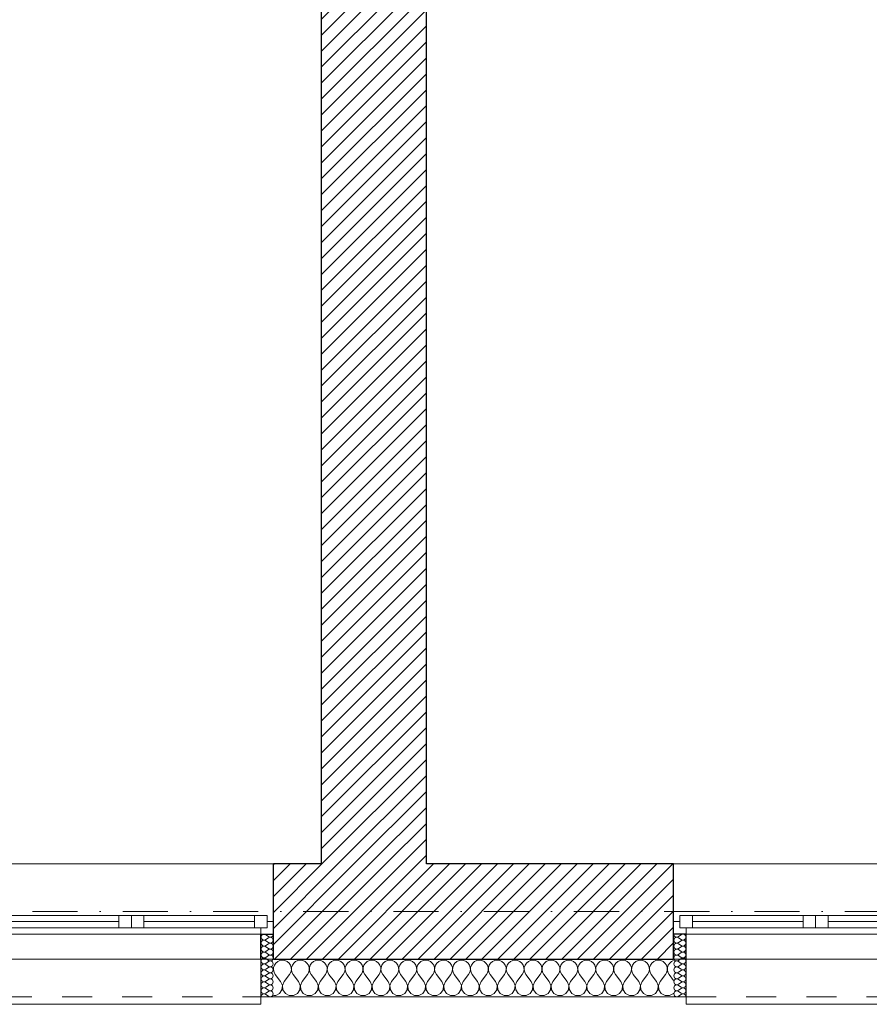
# Model space of a CAD drawing. Header units: millimetres. Extents: x 172139 to 266886, y 98118 to 138225.
# Tile 39 of 123: x 206666 to 210056, y 106825 to 110754. Entities that reach past the tile are written whole.
import ezdxf

# ---------------------------------------------------------------- set-up
doc = ezdxf.new("R2010")
doc.units = ezdxf.units.MM
doc.header["$MEASUREMENT"] = 0
doc.linetypes.add('Kropki i Kreski', pattern=[360, 180, -90, 0, -90])
doc.linetypes.add('Przerywana', pattern=[240, 120, -120])
for name, color, linetype in [('Konstrukcja - Siatki mod', 7, 'Continuous'), ('KR_INW', 7, 'Continuous'), ('NAPIS_SODON', 7, 'Continuous'), ('Okna ArchiCADa', 7, 'Continuous')]:
    doc.layers.add(name, color=color, linetype=linetype)
doc.layers.add('Konstrukcja - Siatki mod_Nr_pióra__48', color=7, linetype='Continuous', lineweight=15, true_color=0xa80f02)
doc.layers.add('KR_INW_Nr_pióra__102', color=7, linetype='Continuous', lineweight=5, true_color=0xcccccc)
for name, color, linetype, lineweight in [('KR_INW_Nr_pióra__101', 252, 'Continuous', 5), ('KR_INW_Nr_pióra__27', 7, 'Continuous', 25), ('KR_INW_Nr_pióra__47', 7, 'Continuous', 15), ('NAPIS_SODON_Nr_pióra__1', 7, 'Continuous', 13), ('Okna ArchiCADa_Nr_pióra__1', 7, 'Continuous', 13), ('Okna ArchiCADa_Nr_pióra__27', 7, 'Continuous', 25)]:
    doc.layers.add(name, color=color, linetype=linetype, lineweight=lineweight)
pattern_1 = [(45, (0, 0), (-31.819804, 31.819804), [])]

# ---------------------------------------------------------------- blocks, each defined once
blk = doc.blocks.new('Strop_1', base_point=(179225, 121523.3))
at = {"layer": 'NAPIS_SODON_Nr_pióra__1', "linetype": 'Continuous', "flags": 128}
blk.add_lwpolyline([(179225, 121523.3), (179225.9, 107003.8), (250898.3, 107008.3), (250897.4, 121527.8)], close=True, dxfattribs=at)
blk = doc.blocks.new('*X157')
at = {"layer": 'KR_INW_Nr_pióra__102', "linetype": 'Continuous'}
for p, q in [((207682.3, 106981.8), (207679.2, 106972.5)), ((207687.9, 106989.9), (207682.3, 106981.8)), ((207695.5, 106996.2), (207687.9, 106989.9)), ((207704.5, 107000.2), (207695.5, 106996.2)), ((207714.3, 107001.6), (207704.5, 107000.2)), ((207724, 107000.2), (207714.3, 107001.6)), ((207733.1, 106996.2), (207724, 107000.2)), ((207740.6, 106989.9), (207733.1, 106996.2)), ((207746.2, 106981.8), (207740.6, 106989.9)), ((207749.4, 106972.5), (207746.2, 106981.8)), ((207753.8, 106981.8), (207750.6, 106972.5)), ((207759.4, 106989.9), (207753.8, 106981.8)), ((207766.9, 106996.2), (207759.4, 106989.9)), ((207776, 107000.2), (207766.9, 106996.2)), ((207785.7, 107001.6), (207776, 107000.2)), ((207795.5, 107000.2), (207785.7, 107001.6)), ((207804.5, 106996.2), (207795.5, 107000.2)), ((207812.1, 106989.9), (207804.5, 106996.2)), ((207817.7, 106981.8), (207812.1, 106989.9)), ((207820.8, 106972.5), (207817.7, 106981.8)), ((207825.2, 106981.8), (207822.1, 106972.5)), ((207830.8, 106989.9), (207825.2, 106981.8)), ((207838.4, 106996.2), (207830.8, 106989.9)), ((207847.4, 107000.2), (207838.4, 106996.2)), ((207857.1, 107001.6), (207847.4, 107000.2)), ((207866.9, 107000.2), (207857.1, 107001.6)), ((207875.9, 106996.2), (207866.9, 107000.2)), ((207883.5, 106989.9), (207875.9, 106996.2)), ((207889.1, 106981.8), (207883.5, 106989.9)), ((207892.2, 106972.5), (207889.1, 106981.8)), ((207896.6, 106981.8), (207893.5, 106972.5)), ((207902.2, 106989.9), (207896.6, 106981.8)), ((207909.8, 106996.2), (207902.2, 106989.9)), ((207918.8, 107000.2), (207909.8, 106996.2)), ((207928.6, 107001.6), (207918.8, 107000.2)), ((207938.3, 107000.2), (207928.6, 107001.6)), ((207947.3, 106996.2), (207938.3, 107000.2)), ((207954.9, 106989.9), (207947.3, 106996.2)), ((207960.5, 106981.8), (207954.9, 106989.9)), ((207963.7, 106972.5), (207960.5, 106981.8)), ((207968.1, 106981.8), (207964.9, 106972.5)), ((207973.6, 106989.9), (207968.1, 106981.8)), ((207981.2, 106996.2), (207973.6, 106989.9)), ((207990.2, 107000.2), (207981.2, 106996.2)), ((208000, 107001.6), (207990.2, 107000.2)), ((208009.8, 107000.2), (208000, 107001.6)), ((208018.8, 106996.2), (208009.8, 107000.2)), ((208026.4, 106989.9), (208018.8, 106996.2)), ((208031.9, 106981.8), (208026.4, 106989.9)), ((208035.1, 106972.5), (208031.9, 106981.8)), ((208039.5, 106981.8), (208036.3, 106972.5)), ((208045.1, 106989.9), (208039.5, 106981.8)), ((208052.7, 106996.2), (208045.1, 106989.9)), ((208061.7, 107000.2), (208052.7, 106996.2)), ((208071.4, 107001.6), (208061.7, 107000.2)), ((208081.2, 107000.2), (208071.4, 107001.6)), ((208090.2, 106996.2), (208081.2, 107000.2)), ((208097.8, 106989.9), (208090.2, 106996.2)), ((208103.4, 106981.8), (208097.8, 106989.9)), ((208106.5, 106972.5), (208103.4, 106981.8)), ((208110.9, 106981.8), (208107.8, 106972.5)), ((208116.5, 106989.9), (208110.9, 106981.8)), ((208124.1, 106996.2), (208116.5, 106989.9)), ((208133.1, 107000.2), (208124.1, 106996.2)), ((208142.9, 107001.6), (208133.1, 107000.2)), ((208152.6, 107000.2), (208142.9, 107001.6)), ((208161.6, 106996.2), (208152.6, 107000.2)), ((208169.2, 106989.9), (208161.6, 106996.2)), ((208174.8, 106981.8), (208169.2, 106989.9)), ((208177.9, 106972.5), (208174.8, 106981.8)), ((208182.3, 106981.8), (208179.2, 106972.5)), ((208187.9, 106989.9), (208182.3, 106981.8)), ((208195.5, 106996.2), (208187.9, 106989.9)), ((208204.5, 107000.2), (208195.5, 106996.2)), ((208214.3, 107001.6), (208204.5, 107000.2)), ((208224, 107000.2), (208214.3, 107001.6)), ((208233.1, 106996.2), (208224, 107000.2)), ((208240.6, 106989.9), (208233.1, 106996.2)), ((208246.2, 106981.8), (208240.6, 106989.9)), ((208249.4, 106972.5), (208246.2, 106981.8)), ((208253.8, 106981.8), (208250.6, 106972.5)), ((208259.4, 106989.9), (208253.8, 106981.8)), ((208266.9, 106996.2), (208259.4, 106989.9)), ((208276, 107000.2), (208266.9, 106996.2)), ((208285.7, 107001.6), (208276, 107000.2)), ((208295.5, 107000.2), (208285.7, 107001.6)), ((208304.5, 106996.2), (208295.5, 107000.2)), ((208312.1, 106989.9), (208304.5, 106996.2)), ((208317.7, 106981.8), (208312.1, 106989.9)), ((208320.8, 106972.5), (208317.7, 106981.8)), ((208325.2, 106981.8), (208322.1, 106972.5)), ((208330.8, 106989.9), (208325.2, 106981.8)), ((208338.4, 106996.2), (208330.8, 106989.9)), ((208347.4, 107000.2), (208338.4, 106996.2)), ((208357.1, 107001.6), (208347.4, 107000.2)), ((208366.9, 107000.2), (208357.1, 107001.6)), ((208375.9, 106996.2), (208366.9, 107000.2)), ((208383.5, 106989.9), (208375.9, 106996.2)), ((208389.1, 106981.8), (208383.5, 106989.9)), ((208392.2, 106972.5), (208389.1, 106981.8)), ((208396.6, 106981.8), (208393.5, 106972.5)), ((208402.2, 106989.9), (208396.6, 106981.8)), ((208409.8, 106996.2), (208402.2, 106989.9)), ((208418.8, 107000.2), (208409.8, 106996.2)), ((208428.6, 107001.6), (208418.8, 107000.2)), ((208438.3, 107000.2), (208428.6, 107001.6)), ((208447.3, 106996.2), (208438.3, 107000.2)), ((208454.9, 106989.9), (208447.3, 106996.2)), ((208460.5, 106981.8), (208454.9, 106989.9)), ((208463.7, 106972.5), (208460.5, 106981.8)), ((208468.1, 106981.8), (208464.9, 106972.5)), ((208473.6, 106989.9), (208468.1, 106981.8)), ((208481.2, 106996.2), (208473.6, 106989.9)), ((208490.2, 107000.2), (208481.2, 106996.2)), ((208500, 107001.6), (208490.2, 107000.2)), ((208509.8, 107000.2), (208500, 107001.6)), ((208518.8, 106996.2), (208509.8, 107000.2)), ((208526.4, 106989.9), (208518.8, 106996.2)), ((208531.9, 106981.8), (208526.4, 106989.9)), ((208535.1, 106972.5), (208531.9, 106981.8)), ((208539.5, 106981.8), (208536.3, 106972.5)), ((208545.1, 106989.9), (208539.5, 106981.8)), ((208552.7, 106996.2), (208545.1, 106989.9)), ((208561.7, 107000.2), (208552.7, 106996.2)), ((208571.4, 107001.6), (208561.7, 107000.2)), ((208581.2, 107000.2), (208571.4, 107001.6)), ((208590.2, 106996.2), (208581.2, 107000.2)), ((208597.8, 106989.9), (208590.2, 106996.2)), ((208603.4, 106981.8), (208597.8, 106989.9)), ((208606.5, 106972.5), (208603.4, 106981.8)), ((208610.9, 106981.8), (208607.8, 106972.5)), ((208616.5, 106989.9), (208610.9, 106981.8)), ((208624.1, 106996.2), (208616.5, 106989.9)), ((208633.1, 107000.2), (208624.1, 106996.2)), ((208642.9, 107001.6), (208633.1, 107000.2)), ((208652.6, 107000.2), (208642.9, 107001.6)), ((208661.6, 106996.2), (208652.6, 107000.2)), ((208669.2, 106989.9), (208661.6, 106996.2)), ((208674.8, 106981.8), (208669.2, 106989.9)), ((208677.9, 106972.5), (208674.8, 106981.8)), ((208682.3, 106981.8), (208679.2, 106972.5)), ((208687.9, 106989.9), (208682.3, 106981.8)), ((208695.5, 106996.2), (208687.9, 106989.9)), ((208704.5, 107000.2), (208695.5, 106996.2)), ((208714.3, 107001.6), (208704.5, 107000.2)), ((208724, 107000.2), (208714.3, 107001.6)), ((208733.1, 106996.2), (208724, 107000.2)), ((208740.6, 106989.9), (208733.1, 106996.2)), ((208746.2, 106981.8), (208740.6, 106989.9)), ((208749.4, 106972.5), (208746.2, 106981.8)), ((208753.8, 106981.8), (208750.6, 106972.5)), ((208759.4, 106989.9), (208753.8, 106981.8)), ((208766.9, 106996.2), (208759.4, 106989.9)), ((208776, 107000.2), (208766.9, 106996.2)), ((208785.7, 107001.6), (208776, 107000.2)), ((208795.5, 107000.2), (208785.7, 107001.6)), ((208804.5, 106996.2), (208795.5, 107000.2)), ((208812.1, 106989.9), (208804.5, 106996.2)), ((208817.7, 106981.8), (208812.1, 106989.9)), ((208820.8, 106972.5), (208817.7, 106981.8)), ((208825.2, 106981.8), (208822.1, 106972.5)), ((208830.8, 106989.9), (208825.2, 106981.8)), ((208838.4, 106996.2), (208830.8, 106989.9)), ((208847.4, 107000.2), (208838.4, 106996.2)), ((208857.1, 107001.6), (208847.4, 107000.2)), ((208866.9, 107000.2), (208857.1, 107001.6)), ((208875.9, 106996.2), (208866.9, 107000.2)), ((208883.5, 106989.9), (208875.9, 106996.2)), ((208889.1, 106981.8), (208883.5, 106989.9)), ((208892.2, 106972.5), (208889.1, 106981.8)), ((208896.6, 106981.8), (208893.5, 106972.5)), ((208902.2, 106989.9), (208896.6, 106981.8)), ((208909.8, 106996.2), (208902.2, 106989.9)), ((208918.8, 107000.2), (208909.8, 106996.2)), ((208928.6, 107001.6), (208918.8, 107000.2)), ((208938.3, 107000.2), (208928.6, 107001.6)), ((208947.3, 106996.2), (208938.3, 107000.2)), ((208954.9, 106989.9), (208947.3, 106996.2)), ((208960.5, 106981.8), (208954.9, 106989.9)), ((208963.7, 106972.5), (208960.5, 106981.8)), ((208968.1, 106981.8), (208964.9, 106972.5)), ((208973.6, 106989.9), (208968.1, 106981.8)), ((208981.2, 106996.2), (208973.6, 106989.9)), ((208990.2, 107000.2), (208981.2, 106996.2)), ((209000, 107001.6), (208990.2, 107000.2)), ((209009.8, 107000.2), (209000, 107001.6)), ((209018.8, 106996.2), (209009.8, 107000.2)), ((209026.4, 106989.9), (209018.8, 106996.2)), ((209031.9, 106981.8), (209026.4, 106989.9)), ((209035.1, 106972.5), (209031.9, 106981.8)), ((209039.5, 106981.8), (209036.3, 106972.5)), ((209045.1, 106989.9), (209039.5, 106981.8)), ((209052.7, 106996.2), (209045.1, 106989.9)), ((209061.7, 107000.2), (209052.7, 106996.2)), ((209071.4, 107001.6), (209061.7, 107000.2)), ((209081.2, 107000.2), (209071.4, 107001.6)), ((209090.2, 106996.2), (209081.2, 107000.2)), ((209097.8, 106989.9), (209090.2, 106996.2)), ((209103.4, 106981.8), (209097.8, 106989.9)), ((209106.5, 106972.5), (209103.4, 106981.8)), ((209110.9, 106981.8), (209107.8, 106972.5)), ((209116.5, 106989.9), (209110.9, 106981.8)), ((209124.1, 106996.2), (209116.5, 106989.9)), ((209133.1, 107000.2), (209124.1, 106996.2)), ((209142.9, 107001.6), (209133.1, 107000.2)), ((209152.6, 107000.2), (209142.9, 107001.6)), ((209161.6, 106996.2), (209152.6, 107000.2)), ((209169.2, 106989.9), (209161.6, 106996.2)), ((209174.8, 106981.8), (209169.2, 106989.9)), ((209177.9, 106972.5), (209174.8, 106981.8)), ((209182.3, 106981.8), (209179.2, 106972.5)), ((209187.9, 106989.9), (209182.3, 106981.8)), ((209195.5, 106996.2), (209187.9, 106989.9)), ((209204.5, 107000.2), (209195.5, 106996.2)), ((209214.3, 107001.6), (209204.5, 107000.2)), ((209224, 107000.2), (209214.3, 107001.6)), ((209233.1, 106996.2), (209224, 107000.2)), ((209240.6, 106989.9), (209233.1, 106996.2)), ((209246.2, 106981.8), (209240.6, 106989.9)), ((209249.4, 106972.5), (209246.2, 106981.8)), ((209253.8, 106981.8), (209250.6, 106972.5)), ((209259.4, 106989.9), (209253.8, 106981.8)), ((209266.9, 106996.2), (209259.4, 106989.9)), ((209275, 106999.8), (209266.9, 106996.2)), ((207678.4, 106962.6), (207678.3, 106965.5)), ((207678.3, 106962.1), (207678.4, 106962.6)), ((207679.2, 106972.5), (207678.7, 106962.6)), ((207678.7, 106962.6), (207680.9, 106953.1)), ((207680.9, 106953.1), (207685.7, 106944.4)), ((207707.1, 106915.9), (207685.7, 106944.4)), ((207721.4, 106915.9), (207742.9, 106944.4)), ((207742.9, 106944.4), (207747.6, 106953.1)), ((207747.6, 106953.1), (207749.9, 106962.6)), ((207749.9, 106962.6), (207749.4, 106972.5)), ((207750.6, 106972.5), (207750.1, 106962.6)), ((207750.1, 106962.6), (207752.4, 106953.1)), ((207752.4, 106953.1), (207757.1, 106944.4)), ((207778.6, 106915.9), (207757.1, 106944.4)), ((207792.9, 106915.9), (207814.3, 106944.4)), ((207814.3, 106944.4), (207819.1, 106953.1)), ((207819.1, 106953.1), (207821.3, 106962.6)), ((207821.3, 106962.6), (207820.8, 106972.5)), ((207822.1, 106972.5), (207821.6, 106962.6)), ((207821.6, 106962.6), (207823.8, 106953.1)), ((207823.8, 106953.1), (207828.6, 106944.4)), ((207850, 106915.9), (207828.6, 106944.4)), ((207864.3, 106915.9), (207885.7, 106944.4)), ((207885.7, 106944.4), (207890.5, 106953.1)), ((207890.5, 106953.1), (207892.7, 106962.6)), ((207892.7, 106962.6), (207892.2, 106972.5)), ((207893.5, 106972.5), (207893, 106962.6)), ((207893, 106962.6), (207895.2, 106953.1)), ((207895.2, 106953.1), (207900, 106944.4)), ((207921.4, 106915.9), (207900, 106944.4)), ((207935.7, 106915.9), (207957.1, 106944.4)), ((207957.1, 106944.4), (207961.9, 106953.1)), ((207961.9, 106953.1), (207964.1, 106962.6)), ((207964.1, 106962.6), (207963.7, 106972.5)), ((207964.9, 106972.5), (207964.4, 106962.6)), ((207964.4, 106962.6), (207966.7, 106953.1)), ((207966.7, 106953.1), (207971.4, 106944.4)), ((207992.9, 106915.9), (207971.4, 106944.4)), ((208007.1, 106915.9), (208028.6, 106944.4)), ((208028.6, 106944.4), (208033.3, 106953.1)), ((208033.3, 106953.1), (208035.6, 106962.6)), ((208035.6, 106962.6), (208035.1, 106972.5)), ((208036.3, 106972.5), (208035.9, 106962.6)), ((208035.9, 106962.6), (208038.1, 106953.1)), ((208038.1, 106953.1), (208042.9, 106944.4)), ((208064.3, 106915.9), (208042.9, 106944.4)), ((208078.6, 106915.9), (208100, 106944.4)), ((208100, 106944.4), (208104.8, 106953.1)), ((208104.8, 106953.1), (208107, 106962.6)), ((208107, 106962.6), (208106.5, 106972.5)), ((208107.8, 106972.5), (208107.3, 106962.6)), ((208107.3, 106962.6), (208109.5, 106953.1)), ((208109.5, 106953.1), (208114.3, 106944.4)), ((208135.7, 106915.9), (208114.3, 106944.4)), ((208150, 106915.9), (208171.4, 106944.4)), ((208171.4, 106944.4), (208176.2, 106953.1)), ((208176.2, 106953.1), (208178.4, 106962.6)), ((208178.4, 106962.6), (208177.9, 106972.5)), ((208179.2, 106972.5), (208178.7, 106962.6)), ((208178.7, 106962.6), (208180.9, 106953.1)), ((208180.9, 106953.1), (208185.7, 106944.4)), ((208207.1, 106915.9), (208185.7, 106944.4)), ((208221.4, 106915.9), (208242.9, 106944.4)), ((208242.9, 106944.4), (208247.6, 106953.1)), ((208247.6, 106953.1), (208249.9, 106962.6)), ((208249.9, 106962.6), (208249.4, 106972.5)), ((208250.6, 106972.5), (208250.1, 106962.6)), ((208250.1, 106962.6), (208252.4, 106953.1)), ((208252.4, 106953.1), (208257.1, 106944.4)), ((208278.6, 106915.9), (208257.1, 106944.4)), ((208292.9, 106915.9), (208314.3, 106944.4)), ((208314.3, 106944.4), (208319.1, 106953.1)), ((208319.1, 106953.1), (208321.3, 106962.6)), ((208321.3, 106962.6), (208320.8, 106972.5)), ((208322.1, 106972.5), (208321.6, 106962.6)), ((208321.6, 106962.6), (208323.8, 106953.1)), ((208323.8, 106953.1), (208328.6, 106944.4)), ((208350, 106915.9), (208328.6, 106944.4)), ((208364.3, 106915.9), (208385.7, 106944.4)), ((208385.7, 106944.4), (208390.5, 106953.1)), ((208390.5, 106953.1), (208392.7, 106962.6)), ((208392.7, 106962.6), (208392.2, 106972.5)), ((208393.5, 106972.5), (208393, 106962.6)), ((208393, 106962.6), (208395.2, 106953.1)), ((208395.2, 106953.1), (208400, 106944.4)), ((208421.4, 106915.9), (208400, 106944.4)), ((208435.7, 106915.9), (208457.1, 106944.4)), ((208457.1, 106944.4), (208461.9, 106953.1)), ((208461.9, 106953.1), (208464.1, 106962.6)), ((208464.1, 106962.6), (208463.7, 106972.5)), ((208464.9, 106972.5), (208464.4, 106962.6)), ((208464.4, 106962.6), (208466.7, 106953.1)), ((208466.7, 106953.1), (208471.4, 106944.4)), ((208492.9, 106915.9), (208471.4, 106944.4)), ((208507.1, 106915.9), (208528.6, 106944.4)), ((208528.6, 106944.4), (208533.3, 106953.1)), ((208533.3, 106953.1), (208535.6, 106962.6)), ((208535.6, 106962.6), (208535.1, 106972.5)), ((208536.3, 106972.5), (208535.9, 106962.6)), ((208535.9, 106962.6), (208538.1, 106953.1)), ((208538.1, 106953.1), (208542.9, 106944.4)), ((208564.3, 106915.9), (208542.9, 106944.4)), ((208578.6, 106915.9), (208600, 106944.4)), ((208600, 106944.4), (208604.8, 106953.1)), ((208604.8, 106953.1), (208607, 106962.6)), ((208607, 106962.6), (208606.5, 106972.5)), ((208607.8, 106972.5), (208607.3, 106962.6)), ((208607.3, 106962.6), (208609.5, 106953.1)), ((208609.5, 106953.1), (208614.3, 106944.4)), ((208635.7, 106915.9), (208614.3, 106944.4)), ((208650, 106915.9), (208671.4, 106944.4)), ((208671.4, 106944.4), (208676.2, 106953.1)), ((208676.2, 106953.1), (208678.4, 106962.6)), ((208678.4, 106962.6), (208677.9, 106972.5)), ((208679.2, 106972.5), (208678.7, 106962.6)), ((208678.7, 106962.6), (208680.9, 106953.1)), ((208680.9, 106953.1), (208685.7, 106944.4)), ((208707.1, 106915.9), (208685.7, 106944.4)), ((208721.4, 106915.9), (208742.9, 106944.4)), ((208742.9, 106944.4), (208747.6, 106953.1)), ((208747.6, 106953.1), (208749.9, 106962.6)), ((208749.9, 106962.6), (208749.4, 106972.5)), ((208750.6, 106972.5), (208750.1, 106962.6)), ((208750.1, 106962.6), (208752.4, 106953.1)), ((208752.4, 106953.1), (208757.1, 106944.4)), ((208778.6, 106915.9), (208757.1, 106944.4)), ((208792.9, 106915.9), (208814.3, 106944.4)), ((208814.3, 106944.4), (208819.1, 106953.1)), ((208819.1, 106953.1), (208821.3, 106962.6)), ((208821.3, 106962.6), (208820.8, 106972.5)), ((208822.1, 106972.5), (208821.6, 106962.6)), ((208821.6, 106962.6), (208823.8, 106953.1)), ((208823.8, 106953.1), (208828.6, 106944.4)), ((208850, 106915.9), (208828.6, 106944.4)), ((208864.3, 106915.9), (208885.7, 106944.4)), ((208885.7, 106944.4), (208890.5, 106953.1)), ((208890.5, 106953.1), (208892.7, 106962.6)), ((208892.7, 106962.6), (208892.2, 106972.5)), ((208893.5, 106972.5), (208893, 106962.6)), ((208893, 106962.6), (208895.2, 106953.1)), ((208895.2, 106953.1), (208900, 106944.4)), ((208921.4, 106915.9), (208900, 106944.4)), ((208935.7, 106915.9), (208957.1, 106944.4)), ((208957.1, 106944.4), (208961.9, 106953.1)), ((208961.9, 106953.1), (208964.1, 106962.6)), ((208964.1, 106962.6), (208963.7, 106972.5)), ((208964.9, 106972.5), (208964.4, 106962.6)), ((208964.4, 106962.6), (208966.7, 106953.1)), ((208966.7, 106953.1), (208971.4, 106944.4)), ((208992.9, 106915.9), (208971.4, 106944.4)), ((209007.1, 106915.9), (209028.6, 106944.4)), ((209028.6, 106944.4), (209033.3, 106953.1)), ((209033.3, 106953.1), (209035.6, 106962.6)), ((209035.6, 106962.6), (209035.1, 106972.5)), ((209036.3, 106972.5), (209035.9, 106962.6)), ((209035.9, 106962.6), (209038.1, 106953.1)), ((209038.1, 106953.1), (209042.9, 106944.4)), ((209064.3, 106915.9), (209042.9, 106944.4)), ((209078.6, 106915.9), (209100, 106944.4)), ((209100, 106944.4), (209104.8, 106953.1)), ((209104.8, 106953.1), (209107, 106962.6)), ((209107, 106962.6), (209106.5, 106972.5)), ((209107.8, 106972.5), (209107.3, 106962.6)), ((209107.3, 106962.6), (209109.5, 106953.1)), ((209109.5, 106953.1), (209114.3, 106944.4)), ((209135.7, 106915.9), (209114.3, 106944.4)), ((209150, 106915.9), (209171.4, 106944.4)), ((209171.4, 106944.4), (209176.2, 106953.1)), ((209176.2, 106953.1), (209178.4, 106962.6)), ((209178.4, 106962.6), (209177.9, 106972.5)), ((209179.2, 106972.5), (209178.7, 106962.6)), ((209178.7, 106962.6), (209180.9, 106953.1)), ((209180.9, 106953.1), (209185.7, 106944.4)), ((209207.1, 106915.9), (209185.7, 106944.4)), ((209221.4, 106915.9), (209242.9, 106944.4)), ((209242.9, 106944.4), (209247.6, 106953.1)), ((209247.6, 106953.1), (209249.9, 106962.6)), ((209249.9, 106962.6), (209249.4, 106972.5)), ((209250.6, 106972.5), (209250.1, 106962.6)), ((209250.1, 106962.6), (209252.4, 106953.1)), ((209252.4, 106953.1), (209257.1, 106944.4)), ((209275, 106920.7), (209257.1, 106944.4)), ((207713.9, 106899.8), (207707.1, 106915.9)), ((207712.2, 106882.5), (207713.9, 106899.8)), ((207721.4, 106915.9), (207714.7, 106899.8)), ((207714.7, 106899.8), (207716.3, 106882.5)), ((207785.3, 106899.8), (207778.6, 106915.9)), ((207783.7, 106882.5), (207785.3, 106899.8)), ((207792.9, 106915.9), (207786.1, 106899.8)), ((207786.1, 106899.8), (207787.8, 106882.5)), ((207856.7, 106899.8), (207850, 106915.9)), ((207855.1, 106882.5), (207856.7, 106899.8)), ((207864.3, 106915.9), (207857.6, 106899.8)), ((207857.6, 106899.8), (207859.2, 106882.5)), ((207928.2, 106899.8), (207921.4, 106915.9)), ((207926.5, 106882.5), (207928.2, 106899.8)), ((207935.7, 106915.9), (207929, 106899.8)), ((207929, 106899.8), (207930.6, 106882.5)), ((207999.6, 106899.8), (207992.9, 106915.9)), ((207997.9, 106882.5), (207999.6, 106899.8)), ((208007.1, 106915.9), (208000.4, 106899.8)), ((208000.4, 106899.8), (208002.1, 106882.5)), ((208071, 106899.8), (208064.3, 106915.9)), ((208069.4, 106882.5), (208071, 106899.8)), ((208078.6, 106915.9), (208071.8, 106899.8)), ((208071.8, 106899.8), (208073.5, 106882.5)), ((208142.4, 106899.8), (208135.7, 106915.9)), ((208140.8, 106882.5), (208142.4, 106899.8)), ((208150, 106915.9), (208143.3, 106899.8)), ((208143.3, 106899.8), (208144.9, 106882.5)), ((208213.9, 106899.8), (208207.1, 106915.9)), ((208212.2, 106882.5), (208213.9, 106899.8)), ((208221.4, 106915.9), (208214.7, 106899.8)), ((208214.7, 106899.8), (208216.3, 106882.5)), ((208285.3, 106899.8), (208278.6, 106915.9)), ((208283.7, 106882.5), (208285.3, 106899.8)), ((208292.9, 106915.9), (208286.1, 106899.8)), ((208286.1, 106899.8), (208287.8, 106882.5)), ((208356.7, 106899.8), (208350, 106915.9)), ((208355.1, 106882.5), (208356.7, 106899.8)), ((208364.3, 106915.9), (208357.6, 106899.8)), ((208357.6, 106899.8), (208359.2, 106882.5)), ((208428.2, 106899.8), (208421.4, 106915.9)), ((208426.5, 106882.5), (208428.2, 106899.8)), ((208435.7, 106915.9), (208429, 106899.8)), ((208429, 106899.8), (208430.6, 106882.5)), ((208499.6, 106899.8), (208492.9, 106915.9)), ((208497.9, 106882.5), (208499.6, 106899.8)), ((208507.1, 106915.9), (208500.4, 106899.8)), ((208500.4, 106899.8), (208502.1, 106882.5)), ((208571, 106899.8), (208564.3, 106915.9)), ((208569.4, 106882.5), (208571, 106899.8)), ((208578.6, 106915.9), (208571.8, 106899.8)), ((208571.8, 106899.8), (208573.5, 106882.5)), ((208642.4, 106899.8), (208635.7, 106915.9)), ((208640.8, 106882.5), (208642.4, 106899.8)), ((208650, 106915.9), (208643.3, 106899.8)), ((208643.3, 106899.8), (208644.9, 106882.5)), ((208713.9, 106899.8), (208707.1, 106915.9)), ((208712.2, 106882.5), (208713.9, 106899.8)), ((208721.4, 106915.9), (208714.7, 106899.8)), ((208714.7, 106899.8), (208716.3, 106882.5)), ((208785.3, 106899.8), (208778.6, 106915.9)), ((208783.7, 106882.5), (208785.3, 106899.8)), ((208792.9, 106915.9), (208786.1, 106899.8)), ((208786.1, 106899.8), (208787.8, 106882.5)), ((208856.7, 106899.8), (208850, 106915.9)), ((208855.1, 106882.5), (208856.7, 106899.8)), ((208864.3, 106915.9), (208857.6, 106899.8)), ((208857.6, 106899.8), (208859.2, 106882.5)), ((208928.2, 106899.8), (208921.4, 106915.9)), ((208926.5, 106882.5), (208928.2, 106899.8)), ((208935.7, 106915.9), (208929, 106899.8)), ((208929, 106899.8), (208930.6, 106882.5)), ((208999.6, 106899.8), (208992.9, 106915.9)), ((208997.9, 106882.5), (208999.6, 106899.8)), ((209007.1, 106915.9), (209000.4, 106899.8)), ((209000.4, 106899.8), (209002.1, 106882.5)), ((209071, 106899.8), (209064.3, 106915.9)), ((209069.4, 106882.5), (209071, 106899.8)), ((209078.6, 106915.9), (209071.8, 106899.8)), ((209071.8, 106899.8), (209073.5, 106882.5)), ((209142.4, 106899.8), (209135.7, 106915.9)), ((209140.8, 106882.5), (209142.4, 106899.8)), ((209150, 106915.9), (209143.3, 106899.8)), ((209143.3, 106899.8), (209144.9, 106882.5)), ((209213.9, 106899.8), (209207.1, 106915.9)), ((209212.2, 106882.5), (209213.9, 106899.8)), ((209221.4, 106915.9), (209214.7, 106899.8)), ((209214.7, 106899.8), (209216.3, 106882.5)), ((207687.3, 106859.8), (207702.6, 106868)), ((207702.6, 106868), (207712.2, 106882.5)), ((207716.3, 106882.5), (207726, 106868)), ((207726, 106868), (207741.3, 106859.8)), ((207758.7, 106859.8), (207774, 106868)), ((207774, 106868), (207783.7, 106882.5)), ((207787.8, 106882.5), (207797.4, 106868)), ((207797.4, 106868), (207812.7, 106859.8)), ((207830.1, 106859.8), (207845.5, 106868)), ((207845.5, 106868), (207855.1, 106882.5)), ((207859.2, 106882.5), (207868.8, 106868)), ((207868.8, 106868), (207884.2, 106859.8)), ((207901.6, 106859.8), (207916.9, 106868)), ((207916.9, 106868), (207926.5, 106882.5)), ((207930.6, 106882.5), (207940.3, 106868)), ((207940.3, 106868), (207955.6, 106859.8)), ((207973, 106859.8), (207988.3, 106868)), ((207988.3, 106868), (207997.9, 106882.5)), ((208002.1, 106882.5), (208011.7, 106868)), ((208011.7, 106868), (208027, 106859.8)), ((208044.4, 106859.8), (208059.7, 106868)), ((208059.7, 106868), (208069.4, 106882.5)), ((208073.5, 106882.5), (208083.1, 106868)), ((208083.1, 106868), (208098.4, 106859.8)), ((208115.8, 106859.8), (208131.2, 106868)), ((208131.2, 106868), (208140.8, 106882.5)), ((208144.9, 106882.5), (208154.5, 106868)), ((208154.5, 106868), (208169.9, 106859.8)), ((208187.3, 106859.8), (208202.6, 106868)), ((208202.6, 106868), (208212.2, 106882.5)), ((208216.3, 106882.5), (208226, 106868)), ((208226, 106868), (208241.3, 106859.8)), ((208258.7, 106859.8), (208274, 106868)), ((208274, 106868), (208283.7, 106882.5)), ((208287.8, 106882.5), (208297.4, 106868)), ((208297.4, 106868), (208312.7, 106859.8)), ((208330.1, 106859.8), (208345.5, 106868)), ((208345.5, 106868), (208355.1, 106882.5)), ((208359.2, 106882.5), (208368.8, 106868)), ((208368.8, 106868), (208384.2, 106859.8)), ((208401.6, 106859.8), (208416.9, 106868)), ((208416.9, 106868), (208426.5, 106882.5)), ((208430.6, 106882.5), (208440.3, 106868)), ((208440.3, 106868), (208455.6, 106859.8)), ((208473, 106859.8), (208488.3, 106868)), ((208488.3, 106868), (208497.9, 106882.5)), ((208502.1, 106882.5), (208511.7, 106868)), ((208511.7, 106868), (208527, 106859.8)), ((208544.4, 106859.8), (208559.7, 106868)), ((208559.7, 106868), (208569.4, 106882.5)), ((208573.5, 106882.5), (208583.1, 106868)), ((208583.1, 106868), (208598.4, 106859.8)), ((208615.8, 106859.8), (208631.2, 106868)), ((208631.2, 106868), (208640.8, 106882.5)), ((208644.9, 106882.5), (208654.5, 106868)), ((208654.5, 106868), (208669.9, 106859.8)), ((208687.3, 106859.8), (208702.6, 106868)), ((208702.6, 106868), (208712.2, 106882.5)), ((208716.3, 106882.5), (208726, 106868)), ((208726, 106868), (208741.3, 106859.8)), ((208758.7, 106859.8), (208774, 106868)), ((208774, 106868), (208783.7, 106882.5)), ((208787.8, 106882.5), (208797.4, 106868)), ((208797.4, 106868), (208812.7, 106859.8)), ((208830.1, 106859.8), (208845.5, 106868)), ((208845.5, 106868), (208855.1, 106882.5)), ((208859.2, 106882.5), (208868.8, 106868)), ((208868.8, 106868), (208884.2, 106859.8)), ((208901.6, 106859.8), (208916.9, 106868)), ((208916.9, 106868), (208926.5, 106882.5)), ((208930.6, 106882.5), (208940.3, 106868)), ((208940.3, 106868), (208955.6, 106859.8)), ((208973, 106859.8), (208988.3, 106868)), ((208988.3, 106868), (208997.9, 106882.5)), ((209002.1, 106882.5), (209011.7, 106868)), ((209011.7, 106868), (209027, 106859.8)), ((209044.4, 106859.8), (209059.7, 106868)), ((209059.7, 106868), (209069.4, 106882.5)), ((209073.5, 106882.5), (209083.1, 106868)), ((209083.1, 106868), (209098.4, 106859.8)), ((209115.8, 106859.8), (209131.2, 106868)), ((209131.2, 106868), (209140.8, 106882.5)), ((209144.9, 106882.5), (209154.5, 106868)), ((209154.5, 106868), (209169.9, 106859.8)), ((209187.3, 106859.8), (209202.6, 106868)), ((209202.6, 106868), (209212.2, 106882.5)), ((209216.3, 106882.5), (209226, 106868)), ((209226, 106868), (209241.3, 106859.8)), ((209258.7, 106859.8), (209274, 106868)), ((209274, 106868), (209275, 106869.4)), ((207678.3, 106859.8), (207687.3, 106859.8)), ((207741.3, 106859.8), (207758.7, 106859.8)), ((207812.7, 106859.8), (207830.1, 106859.8)), ((207884.2, 106859.8), (207901.6, 106859.8)), ((207955.6, 106859.8), (207973, 106859.8)), ((208027, 106859.8), (208044.4, 106859.8)), ((208098.4, 106859.8), (208115.8, 106859.8)), ((208169.9, 106859.8), (208187.3, 106859.8)), ((208241.3, 106859.8), (208258.7, 106859.8)), ((208312.7, 106859.8), (208330.1, 106859.8)), ((208384.2, 106859.8), (208401.6, 106859.8)), ((208455.6, 106859.8), (208473, 106859.8)), ((208527, 106859.8), (208544.4, 106859.8)), ((208598.4, 106859.8), (208615.8, 106859.8)), ((208669.9, 106859.8), (208687.3, 106859.8)), ((208741.3, 106859.8), (208758.7, 106859.8)), ((208812.7, 106859.8), (208830.1, 106859.8)), ((208884.2, 106859.8), (208901.6, 106859.8)), ((208955.6, 106859.8), (208973, 106859.8)), ((209027, 106859.8), (209044.4, 106859.8)), ((209098.4, 106859.8), (209115.8, 106859.8)), ((209169.9, 106859.8), (209187.3, 106859.8)), ((209241.3, 106859.8), (209258.7, 106859.8))]:
    blk.add_line(p, q, dxfattribs=at)
blk = doc.blocks.new('*X193')
at = {"layer": 'KR_INW_Nr_pióra__102', "linetype": 'Continuous'}
for p, q in [((207658.1, 107095.6), (207648.5, 107102.8)), ((207658.1, 107090.9), (207648.5, 107083.7)), ((207658.1, 107071.8), (207648.5, 107079)), ((207658.1, 107067), (207648.5, 107059.9)), ((207658.1, 107048), (207648.5, 107055.1)), ((207658.1, 107043.2), (207648.5, 107036.1)), ((207658.1, 107024.2), (207648.5, 107031.3)), ((207658.1, 107019.4), (207648.5, 107012.3)), ((207658.1, 107000.4), (207648.5, 107007.5)), ((207658.1, 106995.6), (207648.5, 106988.5)), ((207658.1, 106976.6), (207648.5, 106983.7)), ((207658.1, 106971.8), (207648.5, 106964.7)), ((207658.1, 106952.8), (207648.5, 106959.9)), ((207658.1, 106948), (207648.5, 106940.9)), ((207658.1, 106929), (207648.5, 106936.1)), ((207658.1, 106924.2), (207648.5, 106917)), ((207658.1, 106905.1), (207648.5, 106912.3)), ((207658.1, 106900.4), (207648.5, 106893.2)), ((207658.1, 106881.3), (207648.5, 106888.5)), ((207658.1, 106876.6), (207648.5, 106869.4)), ((207658.1, 106857.5), (207648.5, 106864.7))]:
    blk.add_line(p, q, dxfattribs=at)
for centre, start, end in [((207641.4, 107093.2), 53.1301, 180), ((207665.2, 107105.1), 233.1301, 0), ((207641.4, 107093.2), 180, 306.8699), ((207641.4, 107069.4), 53.1301, 180), ((207641.4, 107069.4), 180, 306.8699), ((207641.4, 107045.6), 53.1301, 180), ((207665.2, 107081.3), 233.1301, 126.8699), ((207665.2, 107057.5), 233.1301, 126.8699), ((207641.4, 107045.6), 180, 306.8699), ((207641.4, 107021.8), 53.1301, 180), ((207641.4, 107021.8), 180, 306.8699), ((207665.2, 107033.7), 233.1301, 126.8699), ((207665.2, 107009.9), 233.1301, 126.8699), ((207641.4, 106998), 53.1301, 180), ((207641.4, 106998), 180, 306.8699), ((207641.4, 106974.2), 53.1301, 180), ((207665.2, 106986.1), 233.1301, 126.8699), ((207641.4, 106974.2), 180, 306.8699), ((207641.4, 106950.4), 53.1301, 180), ((207641.4, 106950.4), 180, 306.8699), ((207665.2, 106962.3), 233.1301, 126.8699), ((207665.2, 106938.5), 233.1301, 126.8699), ((207641.4, 106926.6), 53.1301, 180), ((207641.4, 106926.6), 180, 306.8699), ((207641.4, 106902.8), 53.1301, 180), ((207641.4, 106902.8), 180, 306.8699), ((207665.2, 106914.7), 233.1301, 126.8699), ((207665.2, 106890.9), 233.1301, 126.8699), ((207641.4, 106879), 53.1301, 180), ((207641.4, 106879), 180, 306.8699), ((207641.4, 106855.1), 53.1301, 180), ((207665.2, 106867), 233.1301, 126.8699)]:
    blk.add_arc(centre, 11.9, start, end, dxfattribs=at)
blk = doc.blocks.new('*X194')
at = {"layer": 'KR_INW_Nr_pióra__102', "linetype": 'Continuous'}
for p, q in [((209295.2, 107095.6), (209304.7, 107102.8)), ((209295.2, 107090.9), (209304.7, 107083.7)), ((209295.2, 107071.8), (209304.7, 107079)), ((209295.2, 107067), (209304.7, 107059.9)), ((209295.2, 107048), (209304.7, 107055.1)), ((209295.2, 107043.2), (209304.7, 107036.1)), ((209295.2, 107024.2), (209304.7, 107031.3)), ((209295.2, 107019.4), (209304.7, 107012.3)), ((209295.2, 107000.4), (209304.7, 107007.5)), ((209295.2, 106995.6), (209304.7, 106988.5)), ((209295.2, 106976.6), (209304.7, 106983.7)), ((209295.2, 106971.8), (209304.7, 106964.7)), ((209295.2, 106952.8), (209304.7, 106959.9)), ((209295.2, 106948), (209304.7, 106940.9)), ((209295.2, 106929), (209304.7, 106936.1)), ((209295.2, 106924.2), (209304.7, 106917)), ((209295.2, 106905.1), (209304.7, 106912.3)), ((209295.2, 106900.4), (209304.7, 106893.2)), ((209295.2, 106881.3), (209304.7, 106888.5)), ((209295.2, 106876.6), (209304.7, 106869.4)), ((209295.2, 106857.5), (209304.7, 106864.7))]:
    blk.add_line(p, q, dxfattribs=at)
for centre, start, end in [((209288, 107105.1), 180, 306.8699), ((209311.9, 107093.2), 0, 126.8699), ((209288, 107081.3), 53.1301, 306.8699), ((209288, 107057.5), 53.1301, 306.8699), ((209311.9, 107093.2), 233.1301, 0), ((209311.9, 107069.4), 0, 126.8699), ((209311.9, 107069.4), 233.1301, 0), ((209311.9, 107045.6), 0, 126.8699), ((209288, 107033.7), 53.1301, 306.8699), ((209288, 107009.9), 53.1301, 306.8699), ((209311.9, 107045.6), 233.1301, 0), ((209311.9, 107021.8), 0, 126.8699), ((209311.9, 107021.8), 233.1301, 0), ((209288, 106986.1), 53.1301, 306.8699), ((209311.9, 106998), 0, 126.8699), ((209311.9, 106998), 233.1301, 0), ((209311.9, 106974.2), 0, 126.8699), ((209288, 106962.3), 53.1301, 306.8699), ((209288, 106938.5), 53.1301, 306.8699), ((209311.9, 106974.2), 233.1301, 0), ((209311.9, 106950.4), 0, 126.8699), ((209311.9, 106950.4), 233.1301, 0), ((209288, 106914.7), 53.1301, 306.8699), ((209288, 106890.9), 53.1301, 306.8699), ((209311.9, 106926.6), 0, 126.8699), ((209311.9, 106926.6), 233.1301, 0), ((209311.9, 106902.8), 0, 126.8699), ((209311.9, 106902.8), 233.1301, 0), ((209288, 106867), 53.1301, 306.8699), ((209311.9, 106879), 0, 126.8699), ((209311.9, 106879), 233.1301, 0), ((209311.9, 106855.1), 0, 126.8699)]:
    blk.add_arc(centre, 11.9, start, end, dxfattribs=at)
blk = doc.blocks.new('Okno dwuskrzydłowe 19_5')
at = {"layer": 'Okna ArchiCADa_Nr_pióra__1', "linetype": 'Continuous'}
for p, q in [((-566.8, 230), (566.8, 230)), ((-566.8, 0), (-541.8, 0)), ((-541.8, 25), (-491.8, 25)), ((-541.8, -25), (-541.8, 25)), ((-541.8, 0), (-541.8, -25)), ((-491.8, 25), (-50, 25)), ((-491.8, 25), (-491.8, -25)), ((-491.8, 25), (-50, 25)), ((-491.8, 0), (-50, 0)), ((-50, -25), (-50, 25)), ((-50, 25), (0, 25)), ((0, 25), (0, -25)), ((0, 25), (50, 25)), ((0, -25), (0, 25)), ((50, 25), (491.8, 25)), ((50, 25), (50, -25)), ((50, 25), (491.8, 25)), ((50, 0), (491.8, 0)), ((491.8, -25), (491.8, 25)), ((491.8, 25), (541.8, 25)), ((541.8, 25), (541.8, -25)), ((541.8, -25), (541.8, 0)), ((541.8, 0), (566.8, 0)), ((-541.8, -25), (-516.8, -25)), ((-491.8, -25), (-541.8, -25)), ((-516.8, -25), (-516.8, -50)), ((-50, -25), (-491.8, -25)), ((0, -25), (-50, -25)), ((50, -25), (0, -25)), ((491.8, -25), (50, -25)), ((541.8, -25), (491.8, -25)), ((516.8, -50), (516.8, -25)), ((516.8, -25), (541.8, -25)), ((-516.8, -50), (-566.8, -50)), ((0, -50), (-516.8, -50)), ((516.8, -50), (0, -50)), ((566.8, -50), (516.8, -50)), ((-516.8, -300), (-516.8, -330)), ((516.8, -330), (516.8, -300)), ((-516.8, -330), (516.8, -330))]:
    blk.add_line(p, q, dxfattribs=at)
at = {"layer": 'Okna ArchiCADa_Nr_pióra__1', "linetype": 'Przerywana'}
blk.add_line((-516.8, -300), (516.8, -300), dxfattribs=at)
at = {"layer": 'Okna ArchiCADa_Nr_pióra__27', "linetype": 'Continuous'}
for p, q in [((-566.8, -50), (-566.8, 0)), ((566.8, -50), (566.8, 0)), ((-516.8, -50), (-566.8, -50)), ((516.8, -50), (566.8, -50))]:
    blk.add_line(p, q, dxfattribs=at)
blk = doc.blocks.new('Ściana_3', base_point=(179075.1, 106855.1))
at = {"layer": 'KR_INW_Nr_pióra__101', "linetype": 'Continuous'}
h = blk.add_hatch(dxfattribs=at)
h.set_pattern_fill('Cegła_licówka', color=256, style=0, pattern_type=2)
h.set_pattern_definition(pattern_1)
h.paths.add_polyline_path([(207678.3, 107105.1), (207678.3, 107005.1), (209275, 107005.1), (209275, 107105.1), (209275, 107155.1), (209275, 107385.1), (207678.3, 107385.1), (207678.3, 107155.1)])
at = {"layer": 'KR_INW_Nr_pióra__27', "linetype": 'Continuous'}
for p, q in [((207678.3, 107155.1), (207678.3, 107385.1)), ((209275, 107155.1), (209275, 107385.1)), ((207678.3, 107105.1), (207678.3, 107155.1)), ((209275, 107105.1), (209275, 107155.1)), ((207628.3, 107005.1), (207628.3, 107105.1)), ((207628.3, 107105.1), (207678.3, 107105.1)), ((207678.3, 107005.1), (207678.3, 107105.1)), ((209275, 107005.1), (209275, 107105.1)), ((209325, 107105.1), (209275, 107105.1)), ((209325, 107005.1), (209325, 107105.1)), ((207678.3, 107005.1), (209275, 107005.1))]:
    blk.add_line(p, q, dxfattribs=at)
at = {"layer": 'KR_INW_Nr_pióra__27', "linetype": 'Continuous', "flags": 128}
for points in [[(207868.7, 107385.1), (207678.3, 107385.1)], [(209275, 107385.1), (208288.7, 107385.1)]]:
    blk.add_lwpolyline(points, dxfattribs=at)
at = {"layer": 'KR_INW_Nr_pióra__47', "linetype": 'Continuous'}
for p, q in [((207678.3, 107105.1), (207628.3, 107105.1)), ((207628.3, 107105.1), (207628.3, 106855.1)), ((209275, 107105.1), (209325, 107105.1)), ((209325, 107105.1), (209325, 106855.1)), ((207628.3, 106855.1), (207628.3, 107005.1)), ((209325, 106855.1), (209325, 107005.1)), ((207678.3, 106855.1), (207628.3, 106855.1)), ((209275, 106855.1), (209325, 106855.1))]:
    blk.add_line(p, q, dxfattribs=at)
at = {"layer": 'KR_INW_Nr_pióra__47', "linetype": 'Continuous', "flags": 128}
blk.add_lwpolyline([(207678.3, 106855.1), (209275, 106855.1)], dxfattribs=at)
at = {"layer": 'KR_INW'}
for name in ['*X193', '*X194', '*X157']:
    blk.add_blockref(name, (0, 0), dxfattribs=at)
at = {"layer": 'Okna ArchiCADa', "color": 21, "linetype": 'Continuous', "lineweight": 13, "true_color": 0xff9955, "zscale": 1000}
for p in [(207111.5, 107155.1), (209841.7, 107155.1)]:
    blk.add_blockref('Okno dwuskrzydłowe 19_5', p, dxfattribs=at)
blk = doc.blocks.new('Ściana_37', base_point=(207868.7, 111420.7))
at = {"layer": 'KR_INW_Nr_pióra__101', "linetype": 'Continuous'}
h = blk.add_hatch(dxfattribs=at)
h.set_pattern_fill('Cegła_licówka', color=256, style=0, pattern_type=2)
h.set_pattern_definition(pattern_1)
h.paths.add_polyline_path([(207868.7, 111420.7), (207868.7, 107385.1), (208288.7, 107385.1), (208288.7, 111420.7)])
at = {"layer": 'KR_INW_Nr_pióra__27', "linetype": 'Continuous', "flags": 128}
for points in [[(207868.7, 111420.7), (207868.7, 107385.1)], [(208288.7, 107385.1), (208288.7, 111057.5)]]:
    blk.add_lwpolyline(points, dxfattribs=at)
blk = doc.blocks.new('Standardowy znacznik siatki_10')
at = {"layer": 'Konstrukcja - Siatki mod_Nr_pióra__48', "linetype": 'Kropki i Kreski'}
blk.add_line((1000, 0), (72912, 0), dxfattribs=at)

msp = doc.modelspace()

# ---------------------------------------------------------------- block references
at = {"layer": 'Konstrukcja - Siatki mod', "color": 8, "linetype": 'Continuous', "lineweight": 13, "zscale": 1000}
msp.add_blockref('Standardowy znacznik siatki_10', (177989.3, 107195.1), dxfattribs=at)
at = {"layer": 'KR_INW'}
for name, p in [('Ściana_37', (207868.7, 111420.7)), ('Ściana_3', (179075.1, 106855.1))]:
    msp.add_blockref(name, p, dxfattribs=at)
at = {"layer": 'NAPIS_SODON', "linetype": 'Continuous'}
msp.add_blockref('Strop_1', (179225, 121523.3), dxfattribs=at)

doc.saveas('drawing.dxf')
